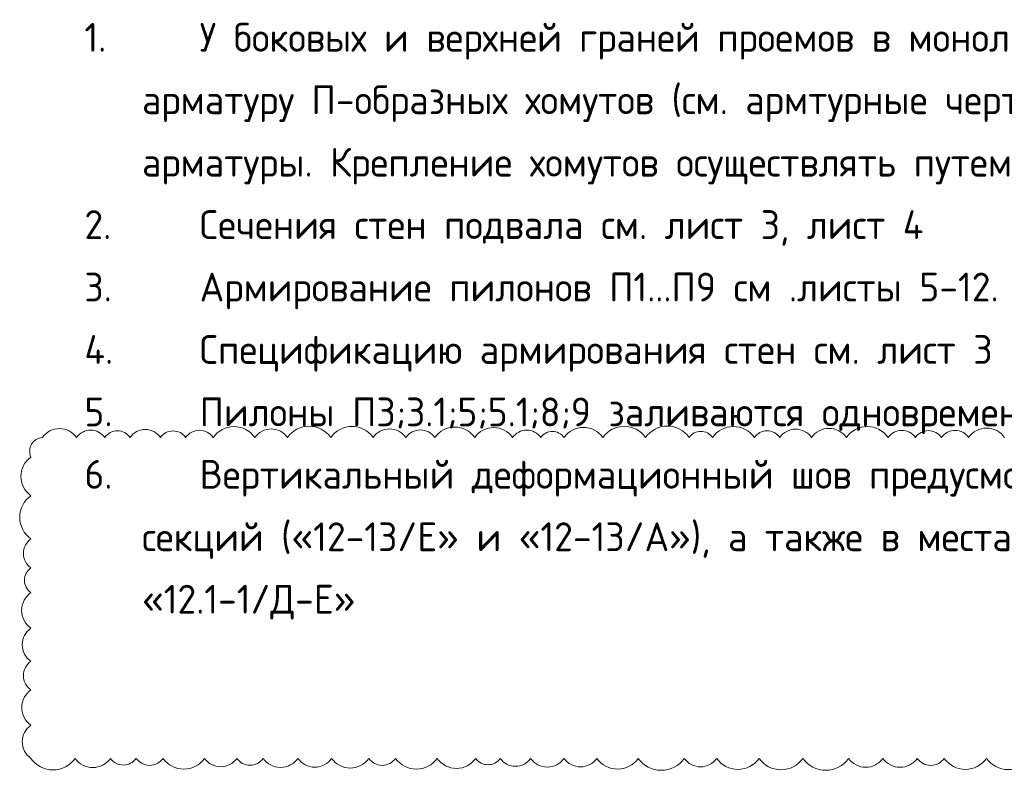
# Model space of a CAD drawing. Header units: millimetres. Extents: x 376598 to 1249954, y -318491 to -22134.
# Tile 8 of 256: x 528392 to 536936, y -196489 to -189975. Entities that reach past the tile are written whole.
import ezdxf

# ---------------------------------------------------------------- set-up
doc = ezdxf.new("R2010")
doc.units = ezdxf.units.MM
doc.layers.add('Выноски', color=20, linetype='Continuous', lineweight=20)
doc.layers.add('РАЗМЕРЫ', color=1, linetype='Continuous', lineweight=9)
doc.styles.add('ГОСТ', font='GOST_Common.ttf')

msp = doc.modelspace()

# ---------------------------------------------------------------- linework, layer by layer
at = {"layer": 'РАЗМЕРЫ', "color": 242, "true_color": 0xcd2027}
msp.add_lwpolyline([(536938.7, -193600.3, 0.520567), (536626.4, -193600.3, 0.520567), (536391.2, -193600.3, 0.520567), (536164.4, -193600.3, 0.520567), (535928.4, -193600.3, 0.520567), (535565.9, -193600.3, 0.520567), (535263.2, -193600.3, 0.520567), (534987.6, -193600.3, 0.520567), (534767.4, -193600.3, 0.520567), (534404, -193600.3, 0.520567), (534201.4, -193600.3, 0.520567), (533823, -193600.3, 0.520567), (533452.1, -193600.3, 0.520567), (533115.5, -193600.3, 0.520567), (532914.2, -193600.3, 0.520567), (532669, -193600.3, 0.520567), (532340.3, -193600.3, 0.520567), (531994.5, -193600.3, 0.520567), (531742.8, -193600.3, 0.520567), (531458.2, -193600.3, 0.520567), (531091.1, -193600.3, 0.520567), (530715.3, -193600.3, 0.520567), (530433.1, -193600.3, 0.520567), (530071.3, -193600.3, 0.520567), (529832.1, -193600.3, 0.520567), (529613.6, -193600.3, 0.520567), (529349, -193600.3, 0.520567), (529129.8, -193600.3, 0.520567), (528885, -193600.3, 0.520567), (528589.1, -193600.3, 0.520567), (528489.4, -193770, 0.520567), (528489.4, -194105.7, 0.520567), (528489.4, -194480, 0.520567), (528489.4, -194732.8, 0.520567), (528489.4, -194946.1, 0.520567), (528489.4, -195256.1, 0.520567), (528489.4, -195542.9, 0.520567), (528489.4, -195791.9, 0.520567), (528489.4, -196097.3, 0.520567), (528489.4, -196385.4, 0.520567), (528873, -196385.4, 0.520567), (529178.6, -196385.4, 0.520567), (529402.8, -196385.4, 0.520567), (529635.6, -196385.4, 0.520567), (529995.6, -196385.4, 0.520567), (530276.3, -196385.4, 0.520567), (530505.3, -196385.4, 0.520567), (530805.9, -196385.4, 0.520567), (531099.1, -196385.4, 0.520567), (531420.7, -196385.4, 0.520567), (531653.9, -196385.4, 0.520567), (532014.5, -196385.4, 0.520567), (532349.3, -196385.4, 0.520567), (532562.8, -196385.4, 0.520567), (532825.8, -196385.4, 0.520567), (533115.9, -196385.4, 0.520567), (533400.9, -196385.4, 0.520567), (533760.1, -196385.4, 0.520567), (534158.4, -196385.4, 0.520567), (534440.6, -196385.4, 0.520567), (534808, -196385.4, 0.520567), (535188.4, -196385.4, 0.520567), (535585.3, -196385.4, 0.520567), (535882.5, -196385.4, 0.520567), (536181, -196385.4, 0.520567), (536415.4, -196385.4, 0.520567), (536781.8, -196385.4, 0.520567), (537154.9, -196385.4, 0.520567)], format="xyb", dxfattribs=at)

# ---------------------------------------------------------------- texts
at = {"layer": 'Выноски', "insert": (528953.3, -190003.1), "char_height": 250, "width": 18219.66, "attachment_point": 1, "style": 'ГОСТ'}
msp.add_mtext('\\pxi-2,l2,sm1.3;1.^IУ боковых и верхней граней проемов в монолитных стенах произвести установку охватывающих рабочую     арматуру П-образных хомутов (см. армтурные чертежи стен). Шаг хомутов равен шагу стержней поперечной арматуры. Крепление хомутов осуществлять путем вязки их к стержням рабочей поперечной арматуры.\\P2.^IСечения стен подвала см. лист 3, лист 4\\P3.^IАрмирование пилонов П1...П9 см .листы 5-12.\\P4.^IСпецификацию армирования стен см. лист 3\\P5.^IПилоны П3;3.1;5;5.1;8;9 заливаются одновременно с наружными стенами.\\P6.^IВертикальный деформационный шов предусмотреть в местах примыкания вертикальных конструкция смежных секций («12-13/Е» и «12-13/А»), а также в местах примыкания жилой части к пристроенной («12.1-1/А», «12.1-1/Д-Е»', dxfattribs=at)

doc.saveas('drawing.dxf')
